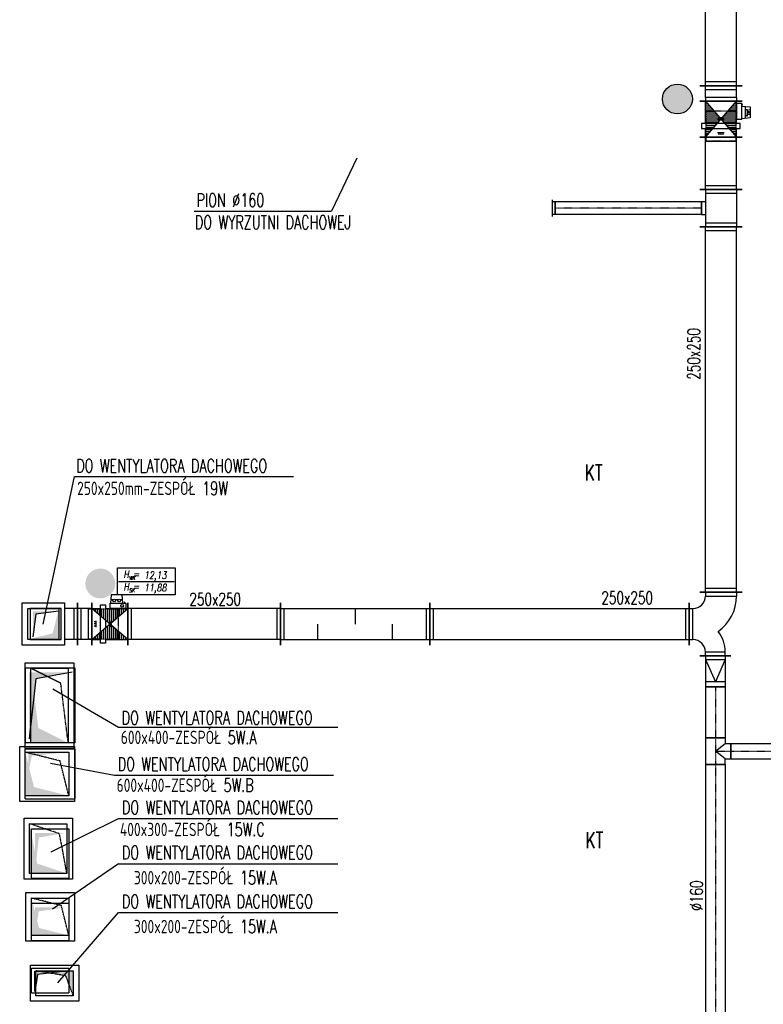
# Model space of a CAD drawing. Extents: x -7228 to 74941, y -112898 to 85621.
# Tile 59 of 256: x 33843 to 34441, y -54471 to -53679. Entities that reach past the tile are written whole.
import ezdxf
from ezdxf.enums import TextEntityAlignment as Align

# ---------------------------------------------------------------- set-up
doc = ezdxf.new("R2010")
doc.units = 0
doc.linetypes.add('DASHDOT', pattern=[1, 0.5, -0.25, 0, -0.25])
doc.linetypes.add('DASHED', pattern=[0.75, 0.5, -0.25])
doc.layers.get('0').update_dxf_attribs({"color": 101, "linetype": 'CONTINUOUS'})
for name, color, linetype in [('$$$_znaczniki', 8, 'CONTINUOUS'), ('BB-went-opis', 8, 'CONTINUOUS'), ('E35', 6, 'CONTINUOUS'), ('FLUID-W15A', 7, 'CONTINUOUS'), ('FLUID-W15B', 7, 'CONTINUOUS'), ('FLUID-W15C', 7, 'CONTINUOUS'), ('FLUID-W19', 7, 'CONTINUOUS'), ('FLUID-W19-SYM', 7, 'CONTINUOUS'), ('FLUID-W5A', 7, 'CONTINUOUS'), ('FLUID-W5B', 7, 'CONTINUOUS'), ('m-went-klapy', 2, 'CONTINUOUS')]:
    doc.layers.add(name, color=color, linetype=linetype)
doc.styles.add('FDBES', font='romans.shx', dxfattribs={"width": 0.7})
doc.styles.add('tab-bud$0$ROMANS', font='romans', dxfattribs={"width": 0.7})

# ---------------------------------------------------------------- blocks, each defined once
blk = doc.blocks.new('*U5499')
at = {"color": 1, "linetype": 'Continuous', "lineweight": -2, "ltscale": 2}
for p, q in [((-614, -170), (-614, 170)), ((614, 170), (614, -170))]:
    blk.add_line(p, q, dxfattribs=at)
at = {"color": 0, "linetype": 'ByBlock', "lineweight": -2, "ltscale": 2}
for p, q in [((-614, 125), (614, 125)), ((-614, -125), (614, -125))]:
    blk.add_line(p, q, dxfattribs=at)
at = {"color": 4, "linetype": 'Continuous', "ltscale": 2}
for p, q in [((-584, -125), (-584, 125)), ((584, 125), (584, -125))]:
    blk.add_line(p, q, dxfattribs=at)
blk = doc.blocks.new('*U5500')
at = {"color": 1, "linetype": 'Continuous', "lineweight": -2, "ltscale": 2}
for p, q in [((-600, -170), (-600, 170)), ((600, 170), (600, -170))]:
    blk.add_line(p, q, dxfattribs=at)
at = {"color": 0, "linetype": 'ByBlock', "lineweight": -2, "ltscale": 2}
for p, q in [((-600, 125), (600, 125)), ((-600, -125), (600, -125))]:
    blk.add_line(p, q, dxfattribs=at)
at = {"color": 4, "linetype": 'Continuous', "ltscale": 2}
for p, q in [((-570, -125), (-570, 125)), ((0, 125), (0, 0)), ((570, 125), (570, -125)), ((-300, -125), (-300, 0)), ((300, -125), (300, 0))]:
    blk.add_line(p, q, dxfattribs=at)
blk = doc.blocks.new('*U5501')
at = {"color": 1, "linetype": 'Continuous', "lineweight": -2, "ltscale": 2}
for p, q in [((-1043, -170), (-1043, 170)), ((1043, 170), (1043, -170))]:
    blk.add_line(p, q, dxfattribs=at)
at = {"color": 0, "linetype": 'ByBlock', "lineweight": -2, "ltscale": 2}
for p, q in [((-1043, 125), (1043, 125)), ((-1043, -125), (1043, -125))]:
    blk.add_line(p, q, dxfattribs=at)
at = {"color": 4, "linetype": 'Continuous', "ltscale": 2}
for p, q in [((-1013, -125), (-1013, 125)), ((1013, 125), (1013, -125))]:
    blk.add_line(p, q, dxfattribs=at)
blk = doc.blocks.new('*U5502')
at = {"color": 1, "linetype": 'Continuous', "lineweight": -2, "ltscale": 2}
for p, q in [((-255, -105), (-255, 235)), ((255, 145), (255, -105)), ((170, -190), (-170, -190))]:
    blk.add_line(p, q, dxfattribs=at)
at = {"color": 0, "linetype": 'ByBlock', "lineweight": -2, "ltscale": 2}
for p, q in [((-255, 190), (-225, 190)), ((255, 100), (225, 100)), ((-255, -60), (-225, -60)), ((255, -60), (225, -60)), ((-125, -190), (-125, -160)), ((125, -190), (125, -160))]:
    blk.add_line(p, q, dxfattribs=at)
at = {"color": 4, "linetype": 'Continuous', "ltscale": 2}
for p, q in [((-225, -60), (-225, 190)), ((225, 100), (225, -60)), ((125, -160), (-125, -160))]:
    blk.add_line(p, q, dxfattribs=at)
at = {"color": 0, "linetype": 'ByBlock', "lineweight": -2, "ltscale": 2}
for centre, radius, start, end in [((-225, -160), 350, 35.2002, 90), ((225, -160), 260, 90, 129.1069), ((-225, -160), 100, 0, 90), ((225, -160), 100, 90, 180)]:
    blk.add_arc(centre, radius, start, end, dxfattribs=at)
blk = doc.blocks.new('*U5503')
at = {"color": 1, "linetype": 'Continuous', "lineweight": -2, "ltscale": 2}
for p, q in [((-125, -125), (-125, 125)), ((125, 80), (125, -80))]:
    blk.add_line(p, q, dxfattribs=at)
at = {"color": 0, "linetype": 'ByBlock', "lineweight": -2, "ltscale": 2}
for p, q in [((-125, 80), (-95, 80)), ((-95, 80), (85, 80)), ((85, 80), (125, 80)), ((-125, -80), (-95, -80)), ((-95, -80), (85, -80)), ((85, -80), (125, -80))]:
    blk.add_line(p, q, dxfattribs=at)
at = {"color": 4, "linetype": 'Continuous', "ltscale": 2}
for p, q in [((-95, -80), (-95, 80)), ((-95, 80), (85, 0)), ((85, 80), (85, -80)), ((-95, -80), (85, 0))]:
    blk.add_line(p, q, dxfattribs=at)
blk = doc.blocks.new('*U5504')
at = {"color": 1, "linetype": 'Continuous', "lineweight": -2, "ltscale": 2}
for p, q in [((-205, -80), (-205, 80)), ((205, 80), (205, -80))]:
    blk.add_line(p, q, dxfattribs=at)
at = {"color": 0, "linetype": 'ByBlock', "lineweight": -2, "ltscale": 2}
for p, q in [((-205, 80), (205, 80)), ((-205, -80), (205, -80))]:
    blk.add_line(p, q, dxfattribs=at)
at = {"layer": 'FLUID-W19-SYM', "color": 2, "linetype": 'DASHDOT', "ltscale": 2}
blk.add_line((-205, 0), (205, 0), dxfattribs=at)
blk = doc.blocks.new('*U5505')
at = {"color": 1, "linetype": 'Continuous', "lineweight": -2, "ltscale": 2}
for p, q in [((-107.5, -80), (-107.5, 80)), ((-62.5, 125), (62.5, 125)), ((107.5, 80), (107.5, -80))]:
    blk.add_line(p, q, dxfattribs=at)
at = {"color": 0, "linetype": 'ByBlock', "lineweight": -2, "ltscale": 2}
for p, q in [((-107.5, 80), (-62.5, 80)), ((-62.5, 80), (-62.5, 125)), ((62.5, 80), (62.5, 125)), ((107.5, 80), (62.5, 80)), ((-107.5, -80), (107.5, -80))]:
    blk.add_line(p, q, dxfattribs=at)
at = {"color": 4, "linetype": 'Continuous', "ltscale": 2}
for p, q in [((0, 0), (-62.5, 80)), ((62.5, 80), (0, 0))]:
    blk.add_line(p, q, dxfattribs=at)
at = {"layer": 'FLUID-W19-SYM', "color": 2, "linetype": 'DASHDOT', "ltscale": 2}
for p, q in [((0, 0), (0, 125)), ((-107.5, 0), (107.5, 0))]:
    blk.add_line(p, q, dxfattribs=at)
blk = doc.blocks.new('*U5619')
at = {"color": 1, "linetype": 'Continuous', "lineweight": -2, "ltscale": 2}
for p, q in [((-583, -62.5), (-583, 62.5)), ((583, 62.5), (583, -62.5))]:
    blk.add_line(p, q, dxfattribs=at)
at = {"color": 0, "linetype": 'ByBlock', "lineweight": -2, "ltscale": 2}
for p, q in [((-583, 62.5), (583, 62.5)), ((-583, -62.5), (583, -62.5))]:
    blk.add_line(p, q, dxfattribs=at)
at = {"layer": 'FLUID-W19-SYM', "color": 2, "linetype": 'DASHDOT', "ltscale": 2}
blk.add_line((-583, 0), (583, 0), dxfattribs=at)
blk = doc.blocks.new('*U5506')
at = {"color": 1, "linetype": 'Continuous', "lineweight": -2, "ltscale": 2}
for p, q in [((-1019.5, -80), (-1019.5, 80)), ((1019.5, 80), (1019.5, -80))]:
    blk.add_line(p, q, dxfattribs=at)
at = {"color": 0, "linetype": 'ByBlock', "lineweight": -2, "ltscale": 2}
for p, q in [((-1019.5, 80), (1019.5, 80)), ((-1019.5, -80), (1019.5, -80))]:
    blk.add_line(p, q, dxfattribs=at)
at = {"layer": 'FLUID-W19-SYM', "color": 2, "linetype": 'DASHDOT', "ltscale": 2}
blk.add_line((-1019.5, 0), (1019.5, 0), dxfattribs=at)
blk = doc.blocks.new('*U5524')
at = {"color": 1, "linetype": 'Continuous', "lineweight": -2, "ltscale": 2}
for p, q in [((-1470, -170), (-1470, 170)), ((1470, 170), (1470, -170))]:
    blk.add_line(p, q, dxfattribs=at)
at = {"color": 0, "linetype": 'ByBlock', "lineweight": -2, "ltscale": 2}
for p, q in [((-1470, 125), (1470, 125)), ((-1470, -125), (1470, -125))]:
    blk.add_line(p, q, dxfattribs=at)
at = {"color": 4, "linetype": 'Continuous', "ltscale": 2}
for p, q in [((-1440, -125), (-1440, 125)), ((1440, 125), (1440, -125))]:
    blk.add_line(p, q, dxfattribs=at)
blk = doc.blocks.new('*U5525')
at = {"color": 1, "linetype": 'Continuous', "lineweight": -2, "ltscale": 2}
for p, q in [((-150, -170), (-150, 170)), ((150, 170), (150, -170)), ((50, -155), (-50, -155))]:
    blk.add_line(p, q, dxfattribs=at)
at = {"color": 0, "linetype": 'ByBlock', "lineweight": -2, "ltscale": 2}
for p, q in [((-150, 125), (150, 125)), ((-150, -125), (150, -125)), ((-50, -125), (-50, -155)), ((50, -155), (50, -125))]:
    blk.add_line(p, q, dxfattribs=at)
at = {"color": 4, "linetype": 'Continuous', "ltscale": 2}
for p, q in [((-120, -125), (-120, 125)), ((120, 125), (120, -125))]:
    blk.add_line(p, q, dxfattribs=at)
blk = doc.blocks.new('*U5526')
at = {"color": 1, "linetype": 'Continuous', "lineweight": -2, "ltscale": 2}
for p, q in [((-210, -170), (-210, 170)), ((210, 170), (210, -170))]:
    blk.add_line(p, q, dxfattribs=at)
at = {"color": 0, "linetype": 'ByBlock', "lineweight": -2, "ltscale": 2}
for p, q in [((-210, 125), (210, 125)), ((-210, -125), (210, -125))]:
    blk.add_line(p, q, dxfattribs=at)
at = {"color": 4, "linetype": 'Continuous', "ltscale": 2}
for p, q in [((-180, -125), (-180, 125)), ((180, 125), (180, -125))]:
    blk.add_line(p, q, dxfattribs=at)
blk = doc.blocks.new('*U5527')
at = {"color": 1, "linetype": 'Continuous', "lineweight": -2, "ltscale": 2}
for p, q in [((-589.5, -50), (-589.5, 50)), ((589.5, 50), (589.5, -50))]:
    blk.add_line(p, q, dxfattribs=at)
at = {"color": 0, "linetype": 'ByBlock', "lineweight": -2, "ltscale": 2}
for p, q in [((-589.5, 50), (589.5, 50)), ((-589.5, -50), (589.5, -50))]:
    blk.add_line(p, q, dxfattribs=at)
at = {"layer": 'FLUID-W19-SYM', "color": 2, "linetype": 'DASHDOT', "ltscale": 2}
blk.add_line((-589.5, 0), (589.5, 0), dxfattribs=at)
blk = doc.blocks.new('*U5528')
at = {"color": 0, "linetype": 'ByBlock', "lineweight": -2, "ltscale": 2}
blk.add_line((-67.5, 20), (67.5, 20), dxfattribs=at)
at = {"color": 4, "linetype": 'Continuous', "ltscale": 2}
for p, q in [((-50, 0), (-50, 20)), ((50, 0), (50, 20))]:
    blk.add_line(p, q, dxfattribs=at)
at = {"color": 1, "linetype": 'Continuous', "lineweight": -2, "ltscale": 2}
blk.add_line((50, 0), (-50, 0), dxfattribs=at)
blk = doc.blocks.new('*U5529')
at = {"linetype": 'Continuous', "ltscale": 2}
h = blk.add_hatch(dxfattribs=at)
h.set_pattern_fill('LINE', color=4, scale=5, angle=90, style=0)
h.paths.add_polyline_path([(-145, -125), (145, -125), (-145, 125), (145, 125)])
at = {"color": 1, "linetype": 'Continuous', "lineweight": -2, "ltscale": 2}
for p, q in [((-145, -170), (-145, 170)), ((145, 170), (145, -170)), ((-110, 18), (-126.028, 18)), ((-110, 1), (-126.028, 1)), ((-110, 18), (-114.916, 22.916)), ((-110, 18), (-114.916, 13.084)), ((-110, 1), (-114.916, 5.916)), ((-110, 1), (-114.916, -3.916)), ((-110, -26.5), (-110, 26.776)), ((0, 26.5), (0, -26.776)), ((0, 16), (4.916, 20.916)), ((0, 16), (16.028, 16)), ((0, 16), (4.916, 11.084)), ((0, -1), (4.916, 3.916)), ((-110, -16), (-126.028, -16)), ((-110, -16), (-114.916, -11.084)), ((-110, -16), (-114.916, -20.916)), ((0, -1), (16.028, -1)), ((0, -1), (4.916, -5.916)), ((0, -18), (4.916, -13.084)), ((0, -18), (16.028, -18)), ((0, -18), (4.916, -22.916))]:
    blk.add_line(p, q, dxfattribs=at)
at = {"color": 4, "linetype": 'DASHED', "ltscale": 2}
for p, q in [((65.5, 120.5), (-175.5, 120.5)), ((-175.5, -120.5), (-175.5, 120.5)), ((65.5, -120.5), (65.5, 120.5)), ((65.5, -120.5), (-175.5, -120.5))]:
    blk.add_line(p, q, dxfattribs=at)
at = {"color": 4, "linetype": 'Continuous', "ltscale": 2}
for p, q in [((-145, 125), (145, -125)), ((145, 125), (-145, -125)), ((127.5, -125), (1.5, -125)), ((1.5, -125), (1.5, -168)), ((127.5, -168), (127.5, -125)), ((1.5, -168), (127.5, -168)), ((10.5, -235), (4.5, -168)), ((103.082, -195), (6.918, -195)), ((99.5, -235), (10.5, -235)), ((25.079, -210.5), (25.079, -207.5)), ((25.079, -207.5), (31, -207.5)), ((79, -210.5), (25.079, -210.5)), ((31, -207.5), (31, -195)), ((34.979, -235), (38.326, -210.5)), ((48.5, -227), (48.5, -210.5)), ((61.5, -227), (48.5, -227)), ((61.5, -210.5), (61.5, -227)), ((75.021, -235), (71.674, -210.5)), ((79, -195), (79, -210.5)), ((105.5, -168), (99.5, -235)), ((117.5, -177), (117.5, -168)), ((119.5, -177), (117.5, -177)), ((119.5, -168), (119.5, -177))]:
    blk.add_line(p, q, dxfattribs=at)
at = {"color": 0, "linetype": 'ByBlock', "lineweight": -2, "ltscale": 2}
for p, q in [((-145, 125), (-75, 125)), ((-35, 155), (-75, 155)), ((-75, 155), (-75, -155)), ((-35, -155), (-35, 155)), ((-35, 125), (145, 125)), ((-145, -125), (-75, -125)), ((-75, -155), (-35, -155)), ((-35, -125), (145, -125))]:
    blk.add_line(p, q, dxfattribs=at)
blk = doc.blocks.new('*U5530')
at = {"color": 1, "linetype": 'Continuous', "lineweight": -2, "ltscale": 2}
for p, q in [((-62.5, -170), (-62.5, 170)), ((62.5, 170), (62.5, -170))]:
    blk.add_line(p, q, dxfattribs=at)
at = {"color": 0, "linetype": 'ByBlock', "lineweight": -2, "ltscale": 2}
for p, q in [((-32.5, 125), (-62.5, 125)), ((-32.5, 125), (32.5, 125)), ((32.5, 125), (62.5, 125)), ((-32.5, -125), (-62.5, -125)), ((-32.5, -125), (32.5, -125)), ((32.5, -125), (62.5, -125))]:
    blk.add_line(p, q, dxfattribs=at)
at = {"color": 4, "linetype": 'Continuous', "ltscale": 2}
for p, q in [((-32.5, -125), (-32.5, 125)), ((32.5, 125), (32.5, -125))]:
    blk.add_line(p, q, dxfattribs=at)
blk = doc.blocks.new('*U5531')
at = {"color": 1, "linetype": 'Continuous', "lineweight": -2, "ltscale": 2}
for p, q in [((-1475.5, -170), (-1475.5, 170)), ((1475.5, 170), (1475.5, -170))]:
    blk.add_line(p, q, dxfattribs=at)
at = {"color": 0, "linetype": 'ByBlock', "lineweight": -2, "ltscale": 2}
for p, q in [((-1475.5, 125), (1475.5, 125)), ((-1475.5, -125), (1475.5, -125))]:
    blk.add_line(p, q, dxfattribs=at)
at = {"color": 4, "linetype": 'Continuous', "ltscale": 2}
for p, q in [((-1445.5, -125), (-1445.5, 125)), ((1445.5, 125), (1445.5, -125))]:
    blk.add_line(p, q, dxfattribs=at)
blk = doc.blocks.new('Znacznik usytuowania kanału')
at = {"layer": '$$$_znaczniki', "color": 6}
for p, q in [((0, 45.1), (96.5, 45.1)), ((0, 0), (0, 45.1)), ((96.5, 45.1), (96.5, 0)), ((1.7, 22.5), (48.3, 22.5)), ((48.3, 22.5), (94.8, 22.5)), ((96.5, 0), (0, 0))]:
    blk.add_line(p, q, dxfattribs=at)
at = {"layer": '$$$_znaczniki', "style": 'FDBES', "oblique": 10, "width": 0.8}
for s, height, p in [('H =', 12.25, (9.9, 28.4)), ('H =', 12.25, (9.9, 7.5)), ('WK', 6.12, (19.4, 25.3)), ('SK', 6.12, (19.4, 4.5))]:
    blk.add_text(s, height=height, dxfattribs=at).set_placement(p)
at = {"layer": '$$$_znaczniki', "style": 'FDBES', "oblique": 10, "width": 0.8, "flags": 4}
for tag, p in [('HWK', (44.5, 33)), ('HSK', (44.5, 12.1))]:
    blk.add_attdef(tag, text='', height=12.2, dxfattribs=at).set_placement(p, align=Align.MIDDLE_LEFT)
blk = doc.blocks.new('*U5622')
at = {"color": 4, "linetype": 'Continuous', "ltscale": 2}
for p, q in [((-345, -195), (-345, 195)), ((-345, 195), (345, 195)), ((345, 195), (345, -195)), ((345, -195), (-345, -195))]:
    blk.add_line(p, q, dxfattribs=at)
at = {"color": 0, "linetype": 'ByBlock', "lineweight": -2, "ltscale": 2}
for p, q in [((-300, -150), (-300, 150)), ((-300, 150), (300, 150)), ((300, 150), (300, -150)), ((300, -150), (-300, -150))]:
    blk.add_line(p, q, dxfattribs=at)
at = {"color": 4, "linetype": 'DASHED', "ltscale": 2}
for p, q in [((180, -90), (300, 150)), ((-300, -150), (180, -90))]:
    blk.add_line(p, q, dxfattribs=at)
blk = doc.blocks.new('*U5612')
at = {"color": 4, "linetype": 'Continuous', "ltscale": 2}
for p, q in [((-345, -195), (-345, 195)), ((-345, 195), (345, 195)), ((345, 195), (345, -195)), ((345, -195), (-345, -195))]:
    blk.add_line(p, q, dxfattribs=at)
at = {"color": 0, "linetype": 'ByBlock', "lineweight": -2, "ltscale": 2}
for p, q in [((-300, -150), (-300, 150)), ((-300, 150), (300, 150)), ((300, 150), (300, -150)), ((300, -150), (-300, -150))]:
    blk.add_line(p, q, dxfattribs=at)
at = {"color": 0, "linetype": 'ByBlock', "ltscale": 2}
blk.add_solid([(-300, 150), (300, 150), (-300, -150), (-180, 90)], dxfattribs=at)
blk = doc.blocks.new('*U5614')
at = {"color": 4, "linetype": 'Continuous', "ltscale": 2}
for p, q in [((-220, -220), (-220, 220)), ((-220, 220), (220, 220)), ((220, 220), (220, -220)), ((220, -220), (-220, -220))]:
    blk.add_line(p, q, dxfattribs=at)
at = {"color": 0, "linetype": 'ByBlock', "lineweight": -2, "ltscale": 2}
for p, q in [((-175, -175), (-175, 175)), ((-175, 175), (175, 175)), ((175, 175), (175, -175)), ((175, -175), (-175, -175))]:
    blk.add_line(p, q, dxfattribs=at)
at = {"color": 0, "linetype": 'ByBlock', "ltscale": 2}
blk.add_solid([(-175, 175), (175, 175), (-175, -175), (-105, 105)], dxfattribs=at)
blk = doc.blocks.new('*U5580')
at = {"color": 4, "linetype": 'Continuous', "ltscale": 2}
for p, q in [((-220, -220), (-220, 220)), ((-220, 220), (220, 220)), ((220, 220), (220, -220)), ((220, -220), (-220, -220))]:
    blk.add_line(p, q, dxfattribs=at)
at = {"color": 0, "linetype": 'ByBlock', "lineweight": -2, "ltscale": 2}
for p, q in [((-175, -175), (-175, 175)), ((-175, 175), (175, 175)), ((175, 175), (175, -175)), ((175, -175), (-175, -175))]:
    blk.add_line(p, q, dxfattribs=at)
at = {"color": 4, "linetype": 'DASHED', "ltscale": 2}
for p, q in [((105, -105), (175, 175)), ((-175, -175), (105, -105))]:
    blk.add_line(p, q, dxfattribs=at)
blk = doc.blocks.new('*U5280')
at = {"color": 4, "linetype": 'Continuous', "ltscale": 2}
for p, q in [((-245, -195), (-245, 195)), ((-245, 195), (245, 195)), ((245, 195), (245, -195)), ((245, -195), (-245, -195))]:
    blk.add_line(p, q, dxfattribs=at)
at = {"color": 0, "linetype": 'ByBlock', "lineweight": -2, "ltscale": 2}
for p, q in [((-200, -150), (-200, 150)), ((-200, 150), (200, 150)), ((200, 150), (200, -150)), ((200, -150), (-200, -150))]:
    blk.add_line(p, q, dxfattribs=at)
at = {"color": 4, "linetype": 'DASHED', "ltscale": 2}
for p, q in [((120, -90), (200, 150)), ((-200, -150), (120, -90))]:
    blk.add_line(p, q, dxfattribs=at)
blk = doc.blocks.new('*U5615')
at = {"color": 4, "linetype": 'Continuous', "ltscale": 2}
for p, q in [((-245, -195), (-245, 195)), ((-245, 195), (245, 195)), ((245, 195), (245, -195)), ((245, -195), (-245, -195))]:
    blk.add_line(p, q, dxfattribs=at)
at = {"color": 0, "linetype": 'ByBlock', "lineweight": -2, "ltscale": 2}
for p, q in [((-200, -150), (-200, 150)), ((-200, 150), (200, 150)), ((200, 150), (200, -150)), ((200, -150), (-200, -150))]:
    blk.add_line(p, q, dxfattribs=at)
at = {"color": 0, "linetype": 'ByBlock', "ltscale": 2}
blk.add_solid([(-200, 150), (200, 150), (-200, -150), (-120, 90)], dxfattribs=at)
blk = doc.blocks.new('*U5279')
at = {"color": 4, "linetype": 'Continuous', "ltscale": 2}
for p, q in [((-195, -195), (-195, 195)), ((-195, 195), (195, 195)), ((195, 195), (195, -195)), ((195, -195), (-195, -195))]:
    blk.add_line(p, q, dxfattribs=at)
at = {"color": 0, "linetype": 'ByBlock', "lineweight": -2, "ltscale": 2}
for p, q in [((-150, -150), (-150, 150)), ((-150, 150), (150, 150)), ((150, 150), (150, -150)), ((150, -150), (-150, -150))]:
    blk.add_line(p, q, dxfattribs=at)
at = {"color": 4, "linetype": 'DASHED', "ltscale": 2}
for p, q in [((90, -90), (150, 150)), ((-150, -150), (90, -90))]:
    blk.add_line(p, q, dxfattribs=at)
at = {"color": 0, "linetype": 'ByBlock', "ltscale": 2}
blk.add_solid([(-150, 150), (150, 150), (-150, -150), (-90, 90)], dxfattribs=at)
blk = doc.blocks.new('*U5577')
at = {"color": 1, "linetype": 'Continuous', "lineweight": -2, "ltscale": 2}
blk.add_line((-210, -170), (-210, 170), dxfattribs=at)
at = {"color": 4, "linetype": 'Continuous', "ltscale": 2}
for p, q in [((-105, -170), (-105, 170)), ((-105, 170), (235, 170)), ((235, 170), (235, -170)), ((-180, -125), (-180, 125)), ((235, -170), (-105, -170))]:
    blk.add_line(p, q, dxfattribs=at)
at = {"color": 0, "linetype": 'ByBlock', "lineweight": -2, "ltscale": 2}
for p, q in [((-210, 125), (-105, 125)), ((-60, -125), (-60, 125)), ((-60, 125), (190, 125)), ((190, 125), (190, -125)), ((-210, -125), (-105, -125)), ((190, -125), (-60, -125))]:
    blk.add_line(p, q, dxfattribs=at)
at = {"color": 0, "linetype": 'ByBlock', "ltscale": 2}
blk.add_solid([(-60, 125), (190, 125), (-60, -125), (-10, 75)], dxfattribs=at)
blk = doc.blocks.new('*U5278')
at = {"color": 4, "linetype": 'Continuous', "ltscale": 2}
for p, q in [((-145, -195), (-145, 195)), ((-145, 195), (145, 195)), ((145, 195), (145, -195)), ((145, -195), (-145, -195))]:
    blk.add_line(p, q, dxfattribs=at)
at = {"color": 0, "linetype": 'ByBlock', "lineweight": -2, "ltscale": 2}
for p, q in [((-100, -150), (-100, 150)), ((-100, 150), (100, 150)), ((100, 150), (100, -150)), ((100, -150), (-100, -150))]:
    blk.add_line(p, q, dxfattribs=at)
at = {"color": 4, "linetype": 'DASHED', "ltscale": 2}
for p, q in [((60, -90), (100, 150)), ((-100, -150), (60, -90))]:
    blk.add_line(p, q, dxfattribs=at)
blk = doc.blocks.new('*U5578')
at = {"linetype": 'Continuous', "ltscale": 2}
h = blk.add_hatch(dxfattribs=at)
h.set_pattern_fill('LINE', color=4, scale=5, angle=90, style=0)
h.paths.add_polyline_path([(-145, -125), (145, -125), (-145, 125), (145, 125)])
at = {"color": 1, "linetype": 'Continuous', "lineweight": -2, "ltscale": 2}
for p, q in [((-145, -170), (-145, 170)), ((145, 170), (145, -170)), ((0, 18), (-16.028, 18)), ((0, 1), (-16.028, 1)), ((0, 18), (-4.916, 22.916)), ((0, 18), (-4.916, 13.084)), ((0, 1), (-4.916, 5.916)), ((0, 1), (-4.916, -3.916)), ((0, -26.5), (0, 26.776)), ((110, 26.5), (110, -26.776)), ((110, 16), (114.916, 20.916)), ((110, 16), (126.028, 16)), ((110, 16), (114.916, 11.084)), ((110, -1), (114.916, 3.916)), ((0, -16), (-16.028, -16)), ((0, -16), (-4.916, -11.084)), ((0, -16), (-4.916, -20.916)), ((110, -1), (126.028, -1)), ((110, -1), (114.916, -5.916)), ((110, -18), (114.916, -13.084)), ((110, -18), (126.028, -18)), ((110, -18), (114.916, -22.916))]:
    blk.add_line(p, q, dxfattribs=at)
at = {"color": 4, "linetype": 'Continuous', "ltscale": 2}
for p, q in [((-145, 125), (145, -125)), ((145, 125), (-145, -125)), ((-127.5, -125), (-1.5, -125)), ((-127.5, -168), (-127.5, -125)), ((-1.5, -125), (-1.5, -168)), ((-1.5, -168), (-127.5, -168)), ((-119.5, -168), (-119.5, -177)), ((-119.5, -177), (-117.5, -177)), ((-117.5, -177), (-117.5, -168)), ((-105.5, -168), (-99.5, -235)), ((-103.082, -195), (-83.742, -195)), ((-99.5, -235), (-10.5, -235)), ((-66.388, -195), (-43.612, -195)), ((-26.258, -195), (-6.258, -195)), ((-10.5, -235), (-4.5, -168))]:
    blk.add_line(p, q, dxfattribs=at)
at = {"color": 0, "linetype": 'ByBlock', "lineweight": -2, "ltscale": 2}
for p, q in [((35, 125), (-145, 125)), ((35, -155), (35, 155)), ((35, 155), (75, 155)), ((75, 155), (75, -155)), ((145, 125), (75, 125)), ((35, -125), (-145, -125)), ((75, -155), (35, -155)), ((145, -125), (75, -125))]:
    blk.add_line(p, q, dxfattribs=at)
at = {"color": 4, "linetype": 'DASHED', "ltscale": 2}
for p, q in [((-65.5, 120.5), (175.5, 120.5)), ((-65.5, -120.5), (-65.5, 120.5)), ((175.5, -120.5), (175.5, 120.5)), ((-65.5, -120.5), (175.5, -120.5))]:
    blk.add_line(p, q, dxfattribs=at)
at = {"color": 4, "linetype": 'Continuous', "ltscale": 2}
for centre in [(-98.996, -146), (-75.065, -188.239), (-34.935, -188.239)]:
    blk.add_circle(centre, 11, dxfattribs=at)
blk = doc.blocks.new('*U5579')
at = {"color": 1, "linetype": 'Continuous', "lineweight": -2, "ltscale": 2}
for p, q in [((-57.5, -170), (-57.5, 170)), ((57.5, 170), (57.5, -170))]:
    blk.add_line(p, q, dxfattribs=at)
at = {"color": 0, "linetype": 'ByBlock', "lineweight": -2, "ltscale": 2}
for p, q in [((-57.5, 125), (57.5, 125)), ((-57.5, -125), (57.5, -125))]:
    blk.add_line(p, q, dxfattribs=at)
at = {"color": 4, "linetype": 'Continuous', "ltscale": 2}
for p, q in [((-27.5, -125), (-27.5, 125)), ((27.5, 125), (27.5, -125))]:
    blk.add_line(p, q, dxfattribs=at)
blk = doc.blocks.new('*U5616')
at = {"color": 4, "linetype": 'Continuous', "ltscale": 2}
for p, q in [((-145, -195), (-145, 195)), ((-145, 195), (145, 195)), ((145, 195), (145, -195)), ((145, -195), (-145, -195))]:
    blk.add_line(p, q, dxfattribs=at)
at = {"color": 0, "linetype": 'ByBlock', "lineweight": -2, "ltscale": 2}
for p, q in [((-100, -150), (-100, 150)), ((-100, 150), (100, 150)), ((100, 150), (100, -150)), ((100, -150), (-100, -150))]:
    blk.add_line(p, q, dxfattribs=at)
at = {"color": 0, "linetype": 'ByBlock', "ltscale": 2}
blk.add_solid([(-100, 150), (100, 150), (-100, -150), (-60, 90)], dxfattribs=at)
blk = doc.blocks.new('A$C44034F9E')
for points in [[(1500.16, -2806.33), (1502.47, -2788), (1520.58, -2785.81), (1500.16, -2785.81)], [(1531.74, -2834.87), (1497.04, -2834.87), (1497.04, -2888.48), (1502.35, -2840.18)], [(1504.89, -2967.75), (1526.37, -2964.1), (1501.7, -2964.1), (1501.7, -2996.53)], [(1526.37, -3023.93), (1501.7, -3023.93), (1501.7, -3047.48), (1504.78, -3027.2)], [(1526.37, -3075.32), (1501.7, -3075.32), (1501.7, -3091.54), (1503.91, -3077.89)]]:
    blk.add_hatch(color=256).paths.add_polyline_path(points)
h = blk.add_hatch(color=256)
h.paths.add_polyline_path([(1531.19, -2899), (1496.52, -2899), (1496.52, -2907), (1498.22, -2907), (1499.31, -2901.9)])
h.paths.add_polyline_path([(1498.22, -2907), (1496.52, -2907), (1496.52, -2914.98)])
at = {"layer": 'm-went-klapy', "ltscale": 2}
for points in [[(2006.39, -2373.73, 1), (2030.43, -2373.73, 1)], [(1542.3, -2763.43, 1), (1566.34, -2763.43, 1)]]:
    blk.add_hatch(color=256, dxfattribs=at).paths.add_polyline_path(points)
for p, q in [((1497.96, -2783.56), (1497.96, -2808.56)), ((1522.96, -2783.56), (1497.96, -2783.56)), ((1520.58, -2785.81), (1502.47, -2788)), ((1522.96, -2808.56), (1522.96, -2783.56)), ((1502.47, -2788), (1500.16, -2806.33)), ((1497.96, -2808.56), (1522.96, -2808.56)), ((1534, -2831.66), (1494, -2831.66)), ((1494, -2831.66), (1494, -2891.66)), ((1531.74, -2834.87), (1502.35, -2840.18)), ((1534, -2891.66), (1534, -2831.66)), ((1502.35, -2840.18), (1497.04, -2888.48)), ((1534, -2891.66), (1494, -2891.66)), ((1534, -2896.66), (1494, -2896.66)), ((1494, -2936.66), (1494, -2896.66)), ((1534, -2936.66), (1534, -2896.66)), ((1494, -2936.66), (1534, -2936.66)), ((1499, -2960.8), (1529, -2960.8)), ((1499, -3000.8), (1499, -2960.8)), ((1529, -2960.8), (1529, -3000.8)), ((1529, -3000.8), (1499, -3000.8)), ((1499, -3020.63), (1529, -3020.63)), ((1499, -3050.63), (1499, -3020.63)), ((1529, -3020.63), (1529, -3050.63)), ((1499, -3050.63), (1529, -3050.63)), ((1499, -3072.77), (1529, -3072.77)), ((1499, -3092.77), (1499, -3072.77)), ((1529, -3072.77), (1529, -3092.77)), ((1501.7, -3091.54), (1501.7, -3075.32)), ((1501.7, -3075.32), (1526.37, -3075.32)), ((1503.91, -3077.89), (1501.7, -3091.54)), ((1526.37, -3075.32), (1503.91, -3077.89)), ((1499, -3092.77), (1529, -3092.77))]:
    blk.add_line(p, q)
at = {"layer": 'BB-went-opis'}
for p, q in [((1760.72, -2421.27), (1740.24, -2463.97)), ((1629.71, -2463.97), (1740.24, -2463.97)), ((1508.5, -2796.03), (1533.45, -2677.42)), ((1533.45, -2677.42), (1709.78, -2677.42)), ((1516.05, -2848.09), (1569.08, -2878.93)), ((1569.08, -2878.93), (1745.22, -2878.93)), ((1514.26, -2908), (1565.73, -2917.55)), ((1565.73, -2917.55), (1741.88, -2917.55)), ((1514.8, -2979.26), (1569.08, -2952.53)), ((1569.08, -2952.53), (1745.22, -2952.53)), ((1569.08, -2988.79), (1515.94, -3025.29)), ((1569.08, -2988.79), (1745.22, -2988.79)), ((1520.24, -3084.5), (1569.08, -3028.1)), ((1569.08, -3028.1), (1745.22, -3028.1))]:
    blk.add_line(p, q, dxfattribs=at)
at = {"layer": 'm-went-klapy', "ltscale": 2}
blk.add_circle((2018.41, -2373.73), 12.02, dxfattribs=at)
at = {"layer": '$$$_znaczniki', "color": 6}
ref = blk.add_blockref('Znacznik usytuowania kanału', (1568.12, -2772.59), dxfattribs=dict(at, xscale=0.4799999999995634, yscale=0.4799999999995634, zscale=0.4800000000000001))
ref.add_attrib('HWK', '12,13', dxfattribs={"height": 5.88, "style": 'FDBES', "oblique": 10, "width": 0.8}).set_placement((1589.45, -2756.77), align=Align.MIDDLE_LEFT)
ref.add_attrib('HSK', '11,88', dxfattribs={"height": 5.88, "style": 'FDBES', "oblique": 10, "width": 0.8}).set_placement((1589.45, -2766.77), align=Align.MIDDLE_LEFT)
at = {"layer": 'FLUID-W15A', "color": 1, "linetype": 'Continuous', "zscale": 0.1}
for name, xscale, yscale, rotation in [('*U5278', 0.09999999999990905, 0.09999999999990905, 90.00000000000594), ('*U5616', 0.1000000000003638, 0.1000000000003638, 269.999999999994)]:
    blk.add_blockref(name, (1517.6, -3084.96), dxfattribs=dict(at, xscale=xscale, yscale=yscale, rotation=rotation))
at = {"layer": 'FLUID-W15B', "color": 1, "linetype": 'Continuous', "xscale": 0.09999999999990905, "yscale": 0.09999999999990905, "zscale": 0.1, "rotation": 90.00000000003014}
blk.add_blockref('*U5279', (1514, -3031.49), dxfattribs=at)
at = {"layer": 'FLUID-W15C', "color": 1, "linetype": 'Continuous', "zscale": 0.1, "rotation": 90.00000000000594}
for name, xscale, yscale in [('*U5280', 0.09999999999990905, 0.09999999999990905), ('*U5615', 0.1000000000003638, 0.1000000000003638)]:
    blk.add_blockref(name, (1512.5, -2976.68), dxfattribs=dict(at, xscale=xscale, yscale=yscale))
at = {"layer": 'FLUID-W19', "color": 1, "linetype": 'Continuous'}
for name, p, xscale, yscale, zscale, rotation in [('*U5531', (2053.4, -2215.48), 0.1, 0.1, 0.1, 90), ('*U5530', (2053.4, -2369.28), 0.1, 0.1, 0.1, 90), ('*U5529', (2053.4, -2390.03), 0.09999999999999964, 0.09999999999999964, 0.1, 90), ('*U5526', (2053.4, -2425.53), 0.1, 0.1, 0.1, 89.99999999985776), ('*U5525', (2053.4, -2461.53, -3605), 0.09999999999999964, 0.09999999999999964, 0.09999999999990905, 269.9999999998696), ('*U5528', (1920, -2461.53), 0.1, 0.1, 0.1, 89.99999999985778), ('*U5527', (1978.95, -2461.53), 0.1, 0.1, 0.1, 179.9999999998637), ('*U5524', (2053.4, -2623.53), 0.1, 0.1, 0.1, 89.99999999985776), ('*U5502', (2046.9, -2796.03), 0.1, 0.1, 0.1, 269.9999999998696), ('*U5577', (1515, -2796.03), 0.1, 0.1, 0.1, 179.9999999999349), ('*U5579', (1541.75, -2796.03), 0.1, 0.1, 0.1, 179.9999999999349), ('*U5578', (1562, -2796.03), 0.09999999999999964, 0.1, 0.1, 179.9999999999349), ('*U5499', (1637.9, -2796.03), 0.09999999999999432, 0.1000000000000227, 0.1, 179.9999999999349), ('*U5500', (1759.3, -2796.03), 0.1, 0.1, 0.1, 359.999999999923), ('*U5501', (1923.6, -2796.03), 0.1, 0.1, 0.1, 359.9999999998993), ('*U5503', (2048.9, -2834.03), 0.1, 0.1, 0.1, 269.9999999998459), ('*U5504', (2048.9, -2867.03), 0.1, 0.1, 0.1, 269.9999999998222), ('*U5505', (2048.9, -2898.28), 0.09999999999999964, 0.09999999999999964, 0.09999999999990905, 269.9999999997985), ('*U5619', (2119.7, -2898.28), 0.1, 0.1, 0.1, 359.9999999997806), ('*U5506', (2048.9, -3010.98), 0.1, 0.1, 0.1, 269.9999999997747)]:
    blk.add_blockref(name, p, dxfattribs=dict(at, xscale=xscale, yscale=yscale, zscale=zscale, rotation=rotation))
at = {"layer": 'FLUID-W5A', "color": 1, "linetype": 'Continuous', "zscale": 0.1}
for name, p, xscale, yscale, rotation in [('*U5612', (1513.5, -2861.64), 0.09999999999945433, 0.09999999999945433, 90.00000000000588), ('*U5622', (1513.5, -2861.66), 0.0999999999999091, 0.0999999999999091, 90.00000000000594)]:
    blk.add_blockref(name, p, dxfattribs=dict(at, xscale=xscale, yscale=yscale, rotation=rotation))
at = {"layer": 'FLUID-W5B', "color": 1, "linetype": 'Continuous', "zscale": 0.1, "rotation": 90.00000000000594}
for name, xscale, yscale in [('*U5614', 0.09999999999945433, 0.09999999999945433), ('*U5580', 0.09999999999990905, 0.09999999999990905)]:
    blk.add_blockref(name, (1511.5, -2916.66), dxfattribs=dict(at, xscale=xscale, yscale=yscale))
at = {"layer": 'BB-went-opis', "style": 'tab-bud$0$ROMANS', "width": 0.7}
for s, height, rotation, p in [('PION %%c160 ', 10.7572, 0, (1631.69, -2460.53)), ('DO WYRZUTNI DACHOWEJ', 10.7572, 0, (1630.33, -2478.31)), ('250x250', 10.109, 90, (2036.58, -2599.53)), ('DO WENTYLATORA DACHOWEGO', 10.7572, 0, (1534.92, -2674.1)), ('KT', 12.78, 359.94143, (1943.99, -2680.62, 0)), ('250x250mm-ZESPÓŁ 19W', 10.7572, 0, (1535.69, -2692.27)), ('DO WENTYLATORA DACHOWEGO', 10.7572, 0, (1571.48, -2876.78)), ('600x400-ZESPÓŁ 5W.A', 10.7572, 0, (1570.8, -2892.57)), ('DO WENTYLATORA DACHOWEGO', 10.7572, 0, (1568.34, -2914.03)), ('600x400-ZESPÓŁ 5W.B', 10.7572, 0, (1567.46, -2931.06)), ('DO WENTYLATORA DACHOWEGO', 10.7572, 0, (1571.68, -2949.01)), ('400x300-ZESPÓŁ 15W.C', 10.7572, 0, (1570.1, -2966.66)), ('KT', 12.78, 359.94143, (1944.53, -2976.2, 0)), ('DO WENTYLATORA DACHOWEGO', 10.7572, 0, (1571.68, -2985.27)), ('300x200-ZESPÓŁ 15W.A', 10.7572, 0, (1581.37, -3005.43)), ('%%c160', 10.109, 90, (2038.82, -3026.59)), ('DO WENTYLATORA DACHOWEGO', 10.7572, 0, (1571.68, -3024.58)), ('300x200-ZESPÓŁ 15W.A', 10.7572, 0, (1581.37, -3044.73))]:
    blk.add_text(s, height=height, rotation=rotation, dxfattribs=at).set_placement(p)
for p in [(1625.93, -2781.19), (1957.24, -2779.96)]:
    blk.add_text('250x250', height=10.109, dxfattribs=at).set_placement(p)

msp = doc.modelspace()

# ---------------------------------------------------------------- block references
at = {"layer": 'E35'}
msp.add_blockref('A$C44034F9E', (32353.436, -51368.711), dxfattribs=at)

doc.saveas('drawing.dxf')
